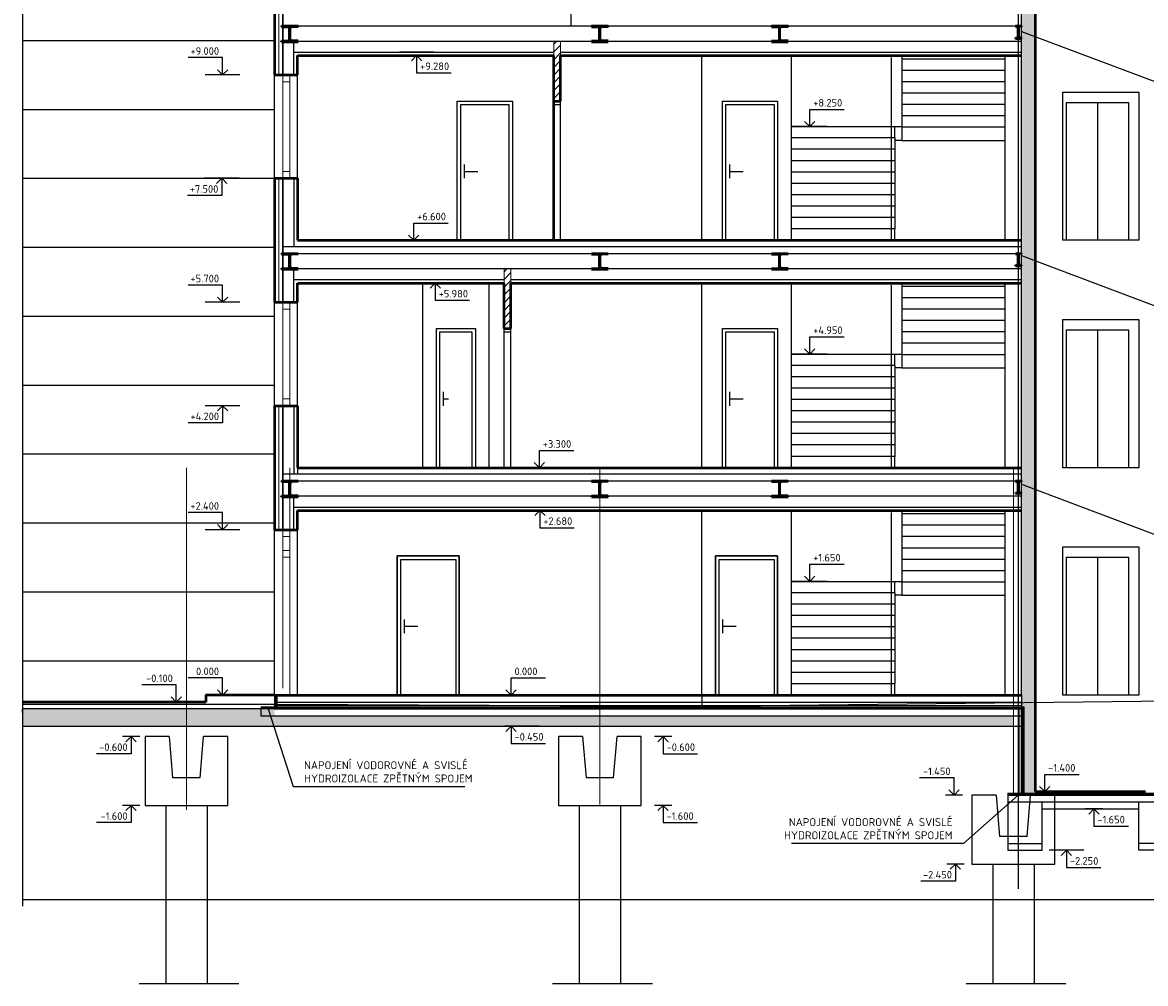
# Model space of a CAD drawing. Header units: millimetres. Extents: x -102634 to 407724, y -68883 to 155589.
# Tile 42 of 80: x 83065 to 99362, y 132598 to 146542. Entities that reach past the tile are written whole.
import ezdxf
from ezdxf.enums import TextEntityAlignment as Align
from ezdxf.lldxf.tags import DXFTag

# ---------------------------------------------------------------- set-up
doc = ezdxf.new("R2010")
doc.units = ezdxf.units.MM
doc.header["$LTSCALE"] = 20
doc.linetypes.add('IZOLACE_VODOTESNA_0.5', pattern=[30, 15, -15])
for name, color, linetype, lineweight in [('CKIZOLACE', 7, 'Continuous', 18), ('CKOKNA', 7, 'Continuous', 18), ('CKRASTR', 7, 'DASHDOT', 18), ('CKSCHODY_POHLED', 7, 'Continuous', 25), ('CKSTENY_PODROVINOU', 7, 'Continuous', 25), ('CKSTENY_REZ', 7, 'Continuous', 50), ('CKTEXTY_MALE', 8, 'Continuous', 18), ('CSPROFILY_REZY', 7, 'Continuous', 50), ('pohledy', 7, 'Continuous', 25), ('srafy', 7, 'Continuous', 18)]:
    doc.layers.add(name, color=color, linetype=linetype, lineweight=lineweight)
doc.layers.add('CKKOTY_VYS', color=8, linetype='Continuous', lineweight=25, plot=False)
doc.styles.get("Standard").update_dxf_attribs({"font": 'isocpeur.ttf'})
tags = doc.linetypes.add('DASHDOT', pattern=[25.4, 12.7, -6.35, 0, -6.35]).pattern_tags.tags
tags[10:11] = [DXFTag(74, 4), DXFTag(75, 0), DXFTag(340, '0'), DXFTag(46, 0.0), DXFTag(50, 0.0), DXFTag(44, 0.0), DXFTag(45, 0.0)]
tags[8:9] = [DXFTag(74, 4), DXFTag(75, 0), DXFTag(340, '0'), DXFTag(46, 0.0), DXFTag(50, 0.0), DXFTag(44, 0.0), DXFTag(45, 0.0)]
tags[6:7] = [DXFTag(74, 4), DXFTag(75, 0), DXFTag(340, '0'), DXFTag(46, 0.0), DXFTag(50, 0.0), DXFTag(44, 0.0), DXFTag(45, 0.0)]
tags[4:5] = [DXFTag(74, 4), DXFTag(75, 0), DXFTag(340, '0'), DXFTag(46, 0.0), DXFTag(50, 0.0), DXFTag(44, 0.0), DXFTag(45, 0.0)]
tags = doc.linetypes.add('DASHED', pattern=[19.05, 12.7, -6.35]).pattern_tags.tags
tags[6:7] = [DXFTag(74, 4), DXFTag(75, 0), DXFTag(340, '0'), DXFTag(46, 0.0), DXFTag(50, 0.0), DXFTag(44, 0.0), DXFTag(45, 0.0)]
tags[4:5] = [DXFTag(74, 4), DXFTag(75, 0), DXFTag(340, '0'), DXFTag(46, 0.0), DXFTag(50, 0.0), DXFTag(44, 0.0), DXFTag(45, 0.0)]
tags = doc.linetypes.add('DOT', pattern=[6.35, 0, -6.35]).pattern_tags.tags
tags[6:7] = [DXFTag(74, 4), DXFTag(75, 0), DXFTag(340, '0'), DXFTag(46, 0.0), DXFTag(50, 0.0), DXFTag(44, 0.0), DXFTag(45, 0.0)]
tags[4:5] = [DXFTag(74, 4), DXFTag(75, 0), DXFTag(340, '0'), DXFTag(46, 0.0), DXFTag(50, 0.0), DXFTag(44, 0.0), DXFTag(45, 0.0)]
doc.linetypes.add('IZOLACE_POLYSTYREN_EXPANDOVANY', pattern='A,1,[224,CADKON.SHX,S=0.01,R=0,X=-0.5,Y=-1.74],-2', length=3)
doc.linetypes.add('IZOLACE_PROTIOTRESOVA', pattern='A,0.001,[219,CADKON.SHX,S=1,R=0,X=0,Y=0],-1,[219,CADKON.SHX,S=1,R=180,X=1,Y=0],-1', length=2.001)
doc.linetypes.add('IZOLACE_TEPELNA_U', pattern='A,0.00254,-2.54,[216,CADKON.SHX,S=2.54,R=0,X=-2.54,Y=0],-15.24,[216,CADKON.SHX,S=2.54,R=180,X=2.54,Y=0],-2.54', length=20.32254)
tags = doc.linetypes.add('PRERUSENI', pattern='A,60,[100,CADKON.SHX,S=2.5,R=0,X=0,Y=0],-10', length=70).pattern_tags.tags
tags[12:13] = [DXFTag(74, 4), DXFTag(75, 0), DXFTag(340, '0'), DXFTag(46, 0.0), DXFTag(50, 0.0), DXFTag(44, 0.0), DXFTag(45, 0.0)]
doc.dimstyles.new('CADKON$7', dxfattribs={"dimscale": 100, "dimtxt": 2.5, "dimasz": 2.5, "dimexe": 1.8, "dimexo": 5, "dimgap": 0.6, "dimtad": 1, "dimrnd": 1, "dimtxsty": 'Standard', "dimblk1": 'OBLIQUE', "dimblk2": 'OBLIQUE', "dimsah": 1, "dimcen": 2.5, "dimadec": 1, "dimazin": 2, "dimtfac": 1, "dimtdec": 4, "dimtix": 1, "dimtmove": 0, "dimatfit": 3, "dimldrblk": 'DOTSMALL', "dimfxl": 5, "dimfxlon": 1, "dimtfill": 1, "dimtolj": 1, "dimarcsym": 0})

# ---------------------------------------------------------------- blocks, each defined once
blk = doc.blocks.new('*U663')
at = {"color": 0, "linetype": 'ByBlock', "lineweight": -2}
blk.add_lwpolyline([(-1.5, 1.5), (0, 0), (1.5, 1.5), (0, 0), (0, 5), (10, 5)], dxfattribs=at)
blk = doc.blocks.new('*U664')
at = {"color": 0, "linetype": 'ByBlock', "lineweight": -2}
blk.add_lwpolyline([(-1.5, 1.5), (0, 0), (1.5, 1.5), (0, 0), (0, 5), (10, 5)], dxfattribs=at)
blk = doc.blocks.new('*U706')
at = {"color": 0, "linetype": 'ByBlock', "lineweight": -2}
blk.add_lwpolyline([(-1.5, -1.5), (0, 0), (1.5, -1.5), (0, 0), (0, -5), (10, -5)], dxfattribs=at)
blk = doc.blocks.new('*U631')
at = {"layer": 'pohledy'}
for p, q in [((450, 2020), (-450, 2020)), ((-450, 2020), (-450, 0)), ((450, 0), (450, 2020)), ((-450, 0), (450, 0))]:
    blk.add_line(p, q, dxfattribs=at)
blk = doc.blocks.new('*U715')
at = {"color": 0, "linetype": 'ByBlock', "lineweight": -2}
blk.add_lwpolyline([(-1.5, 1.5), (0, 0), (1.5, 1.5), (0, 0), (0, 5), (10, 5)], dxfattribs=at)
blk = doc.blocks.new('*U714')
at = {"color": 0, "linetype": 'ByBlock', "lineweight": -2}
blk.add_lwpolyline([(-1.5, 1.5), (0, 0), (1.5, 1.5), (0, 0), (0, 5), (10, 5)], dxfattribs=at)
blk = doc.blocks.new('CK_S_EXT_HEAHEA240')
at = {"transparency": 33554687}
for p, q in [((-120, 115), (120, 115)), ((-120, 115), (-120, 103)), ((-120, 103), (-24.75, 103)), ((-3.75, -82), (-3.75, 82)), ((3.75, -82), (3.75, 82)), ((120, 103), (24.75, 103)), ((120, 115), (120, 103)), ((-120, -115), (-120, -103)), ((-120, -103), (-24.75, -103)), ((-120, -115), (120, -115)), ((120, -103), (24.75, -103)), ((120, -115), (120, -103))]:
    blk.add_line(p, q, dxfattribs=at)
for centre, start, end in [((-24.75, 82), 0, 90), ((24.75, 82), 90, 180), ((-24.75, -82), 270, 0), ((24.75, -82), 180, 270)]:
    blk.add_arc(centre, 21, start, end, dxfattribs=at)
blk = doc.blocks.new('*U772')
at = {"color": 0, "linetype": 'ByBlock', "lineweight": -2}
blk.add_lwpolyline([(-1.5, -1.5), (0, 0), (1.5, -1.5), (0, 0), (0, -5), (10, -5)], dxfattribs=at)
blk = doc.blocks.new('*U773')
at = {"color": 0, "linetype": 'ByBlock', "lineweight": -2}
blk.add_lwpolyline([(-1.5, -1.5), (0, 0), (1.5, -1.5), (0, 0), (0, -5), (10, -5)], dxfattribs=at)
blk = doc.blocks.new('*U713')
at = {"color": 0, "linetype": 'ByBlock', "lineweight": -2}
blk.add_lwpolyline([(-1.5, 1.5), (0, 0), (1.5, 1.5), (0, 0), (0, 5), (10, 5)], dxfattribs=at)
blk = doc.blocks.new('*U712')
at = {"color": 0, "linetype": 'ByBlock', "lineweight": -2}
blk.add_lwpolyline([(-1.5, 1.5), (0, 0), (1.5, 1.5), (0, 0), (0, 5), (10, 5)], dxfattribs=at)
blk = doc.blocks.new('*U718')
at = {"color": 0, "linetype": 'ByBlock', "lineweight": -2}
blk.add_lwpolyline([(-1.5, -1.5), (0, 0), (1.5, -1.5), (0, 0), (0, -5), (10, -5)], dxfattribs=at)
blk = doc.blocks.new('*U711')
at = {"color": 0, "linetype": 'ByBlock', "lineweight": -2}
blk.add_lwpolyline([(-1.5, 1.5), (0, 0), (1.5, 1.5), (0, 0), (0, 5), (10, 5)], dxfattribs=at)
blk = doc.blocks.new('*U717')
at = {"color": 0, "linetype": 'ByBlock', "lineweight": -2}
blk.add_lwpolyline([(-1.5, -1.5), (0, 0), (1.5, -1.5), (0, 0), (0, -5), (10, -5)], dxfattribs=at)
blk = doc.blocks.new('*U665')
at = {"color": 0, "linetype": 'ByBlock', "lineweight": -2}
blk.add_lwpolyline([(-1.5, 1.5), (0, 0), (1.5, 1.5), (0, 0), (0, 5), (10, 5)], dxfattribs=at)
blk = doc.blocks.new('*U705')
at = {"color": 0, "linetype": 'ByBlock', "lineweight": -2}
blk.add_lwpolyline([(-1.5, -1.5), (0, 0), (1.5, -1.5), (0, 0), (0, -5), (10, -5)], dxfattribs=at)
blk = doc.blocks.new('*U671')
at = {"color": 0, "linetype": 'ByBlock', "lineweight": -2}
blk.add_lwpolyline([(-1.5, 1.5), (0, 0), (1.5, 1.5), (0, 0), (0, 5), (10, 5)], dxfattribs=at)
blk = doc.blocks.new('*U670')
at = {"color": 0, "linetype": 'ByBlock', "lineweight": -2}
blk.add_lwpolyline([(-1.5, 1.5), (0, 0), (1.5, 1.5), (0, 0), (0, 5), (10, 5)], dxfattribs=at)
blk = doc.blocks.new('*U669')
at = {"color": 0, "linetype": 'ByBlock', "lineweight": -2}
blk.add_lwpolyline([(-1.5, 1.5), (0, 0), (1.5, 1.5), (0, 0), (0, 5), (10, 5)], dxfattribs=at)
blk = doc.blocks.new('*U668')
at = {"color": 0, "linetype": 'ByBlock', "lineweight": -2}
blk.add_lwpolyline([(-1.5, 1.5), (0, 0), (1.5, 1.5), (0, 0), (0, 5), (10, 5)], dxfattribs=at)
blk = doc.blocks.new('CK_S_EXT_IPEIPE180')
for p, q in [((-45.5, 90), (45.5, 90)), ((-45.5, 90), (-45.5, 82)), ((-45.5, 82), (-11.65, 82)), ((-2.65, -73), (-2.65, 73)), ((2.65, -73), (2.65, 73)), ((45.5, 82), (11.65, 82)), ((45.5, 90), (45.5, 82)), ((-45.5, -90), (-45.5, -82)), ((-45.5, -82), (-11.65, -82)), ((-45.5, -90), (45.5, -90)), ((45.5, -82), (11.65, -82)), ((45.5, -90), (45.5, -82))]:
    blk.add_line(p, q)
for centre, start, end in [((-11.65, 73), 0, 90), ((11.65, 73), 90, 180), ((-11.65, -73), 270, 0), ((11.65, -73), 180, 270)]:
    blk.add_arc(centre, 9, start, end)
blk = doc.blocks.new('*U887')
at = {"color": 0, "linetype": 'ByBlock', "lineweight": -2}
blk.add_lwpolyline([(-1.5, -1.5), (0, 0), (1.5, -1.5), (0, 0), (0, -5), (10, -5)], dxfattribs=at)
blk = doc.blocks.new('*U889')
at = {"color": 0, "linetype": 'ByBlock', "lineweight": -2}
blk.add_lwpolyline([(-1.5, 1.5), (0, 0), (1.5, 1.5), (0, 0), (0, 5), (10, 5)], dxfattribs=at)
blk = doc.blocks.new('*U890')
at = {"color": 0, "linetype": 'ByBlock', "lineweight": -2}
blk.add_lwpolyline([(-1.5, -1.5), (0, 0), (1.5, -1.5), (0, 0), (0, -5), (10, -5)], dxfattribs=at)
blk = doc.blocks.new('*U893')
at = {"color": 0, "linetype": 'ByBlock', "lineweight": -2}
blk.add_lwpolyline([(-1.5, -1.5), (0, 0), (1.5, -1.5), (0, 0), (0, -5), (10, -5)], dxfattribs=at)
blk = doc.blocks.new('*U894')
at = {"color": 0, "linetype": 'ByBlock', "lineweight": -2}
blk.add_lwpolyline([(-1.5, -1.5), (0, 0), (1.5, -1.5), (0, 0), (0, -5), (10, -5)], dxfattribs=at)
blk = doc.blocks.new('*U895')
at = {"color": 0, "linetype": 'ByBlock', "lineweight": -2}
blk.add_lwpolyline([(-1.5, -1.5), (0, 0), (1.5, -1.5), (0, 0), (0, -5), (10, -5)], dxfattribs=at)
blk = doc.blocks.new('*U896')
at = {"color": 0, "linetype": 'ByBlock', "lineweight": -2}
blk.add_lwpolyline([(-1.5, -1.5), (0, 0), (1.5, -1.5), (0, 0), (0, -5), (10, -5)], dxfattribs=at)
blk = doc.blocks.new('_OBLIQUE')
at = {"color": 0, "linetype": 'ByBlock', "transparency": 33554687}
blk.add_line((-0.5, -0.5), (0.5, 0.5), dxfattribs=at)
blk = doc.blocks.new('*U771')
at = {"color": 0, "linetype": 'ByBlock', "lineweight": -2}
blk.add_lwpolyline([(-1.5, -1.5), (0, 0), (1.5, -1.5), (0, 0), (0, -5), (10, -5)], dxfattribs=at)

msp = doc.modelspace()

# ---------------------------------------------------------------- hatches: boundary and pattern name
at = {"layer": 'srafy'}
h = msp.add_hatch(dxfattribs=at)
h.set_pattern_fill('BETON-PERLITBETON', color=256, scale=25, style=0)
h.set_pattern_definition([(45, (0, 25622.1), (-70.71068, 70.71068), []), (45, (70.71, 25622.1), (-70.71068, 70.71068), [25, -75]), (135, (123.74, 25639.78), (-70.71068, -70.71068), [50, -50]), (0, (88.39, 25675.14), (70.710678, 70.710678), [35.35534, -106.06602]), (90, (123.744, 25639.78), (-70.710678, 70.710678), [35.35534, -106.06602])])
h.paths.add_polyline_path([(97764, 150182), (97564, 150182), (97564, 135332), (97764, 135332)])
h = msp.add_hatch(dxfattribs=at)
h.set_pattern_fill('ANSI31', color=256, scale=25, style=0)
h.paths.add_polyline_path([(90774, 146062), (90774, 145402), (90874, 145402), (90874, 146062), (90874, 146112), (90774, 146112)])
h.paths.add_polyline_path([(90054, 142762), (90054, 142102), (90154, 142102), (90154, 142762), (90154, 142812), (90054, 142812)])
h.paths.add_polyline_path([(90054, 142972), (90154, 142972), (90154, 142812), (90054, 142812)], flags=0)
h.paths.add_polyline_path([(90774, 146272), (90874, 146272), (90874, 146112), (90774, 146112)], flags=0)
h = msp.add_hatch(dxfattribs=at)
h.set_pattern_fill('AR-CONC', color=256, style=0)
h.set_pattern_definition([(50, (0, 25622.1), (182.18467, -15.93909), [19.05, -209.55]), (355, (0, 25622.1), (-35.24283, 191.05664), [15.24, -167.64]), (100.451, (15.18, 25620.78), (146.9425, 175.11669), [16.19, -178.09]), (46.1842, (0, 25672.9), (271.07904, -42.04233), [28.575, -314.325]), (96.6356, (22.6, 25669.4), (237.40423, 247.42556), [24.285, -267.135]), (351.184, (0, 25672.9), (237.4046, 247.4251), [22.86, -251.46]), (21, (25.4, 25660.2), (151.61488, -102.26552), [19.05, -209.55]), (326, (25.4, 25660.2), (61.80203, 184.18797), [15.24, -167.64]), (71.4514, (38.03, 25651.68), (213.4165, 81.92286), [16.19, -178.09]), (37.5, (0, 25622.104), (3.088603, 84.55504), [0, -165.608, 0, -170.18, 0, -168.275]), (7.5, (0, 25622.1), (66.81966, 100.180575), [0, -97.028, 0, -161.798, 0, -64.135]), (327.5, (-56.64, 25622.104), (135.590595, -5.728744), [0, -63.5, 0, -198.12, 0, -262.89]), (317.5, (-82.04, 25622.1), (148.12918, 25.42649), [0, -82.55, 0, -131.572, 0, -186.69])])
h.paths.add_polyline_path([(92047, 136420), (92047, 136695), (92212, 136695), (92212, 136420)], flags=24)
h.paths.add_polyline_path([(85444, 136582), (85444, 136332), (91444, 136332), (91444, 136482), (86724, 136482), (86724, 136582)])
h.paths.add_polyline_path([(91444, 136482), (97444, 136482), (97444, 136332), (91444, 136332)])
h.paths.add_polyline_path([(85444, 136332), (85444, 136582), (83065, 136582), (83065, 136332)])

# ---------------------------------------------------------------- linework, layer by layer
at = {"layer": 'CKIZOLACE'}
for p, q in [((86724, 136612), (86524, 136612)), ((86724, 136682), (97564, 136682)), ((97514, 136612), (97514, 135332)), ((97514, 136612), (97564, 136612)), ((97364, 135362), (99764, 135362)), ((97364, 135362), (97364, 135332)), ((97514, 135332), (97564, 135332))]:
    msp.add_line(p, q, dxfattribs=at)
at = {"layer": 'CKIZOLACE', "linetype": 'IZOLACE_POLYSTYREN_EXPANDOVANY', "ltscale": 3}
for points in [[(86784, 147452), (86784, 145782)], [(86784, 144282), (86784, 142482)], [(86784, 140982), (86784, 139182)]]:
    msp.add_lwpolyline(points, dxfattribs=at)
at = {"layer": 'CKIZOLACE', "linetype": 'IZOLACE_VODOTESNA_0.5'}
for points in [[(86739, 136782, 30, 30, 0), (86739, 136597, 30, 30, 0), (97579, 136597, 30, 30, 0), (97579, 135347, 30, 30, 0), (99549, 135347, 30, 30, 0), (99549, 136597, 30, 30, 0), (103649, 136597, 30, 30, 0), (103649, 136782, 0, 0, 0)], [(86724, 136597, 30, 30, 0), (86524, 136597, 0, 0, 0)], [(97364, 135347, 30, 30, 0), (99764, 135347, 0, 0, 0)]]:
    msp.add_lwpolyline(points, format="xyseb", dxfattribs=at)
at = {"layer": 'CKIZOLACE', "linetype": 'IZOLACE_TEPELNA_U', "ltscale": 0.492126}
msp.add_lwpolyline([(86724, 136632), (97564, 136632)], dxfattribs=at)
at = {"layer": 'CKIZOLACE', "linetype": 'IZOLACE_PROTIOTRESOVA', "ltscale": 2.5}
msp.add_lwpolyline([(97539, 136612), (97539, 135332)], dxfattribs=at)
at = {"layer": 'CKKOTY_VYS'}
for p, q in [((89035, 146112), (88535, 146112)), ((86218, 145782), (85718, 145782)), ((94740, 145032), (94240, 145032)), ((86208, 144282), (85708, 144282)), ((88993, 143382), (88493, 143382)), ((89304, 142762), (88804, 142762)), ((86218, 142482), (85718, 142482)), ((94740, 141732), (94240, 141732)), ((86218, 140982), (85718, 140982)), ((90816, 140082), (90316, 140082)), ((90823, 139462), (90323, 139462)), ((86218, 139182), (85718, 139182)), ((94740, 138432), (94240, 138432)), ((86218, 136782), (85718, 136782)), ((90405, 136782), (89905, 136782)), ((85136, 136682), (84636, 136682)), ((90565, 136332), (90065, 136332)), ((84766, 136182), (84516, 136182)), ((92487, 136182), (92237, 136182)), ((96708, 135332), (96458, 135332)), ((98322, 135382), (97822, 135382)), ((84766, 135182), (84516, 135182)), ((92487, 135182), (92237, 135182)), ((98739, 135132), (98489, 135132)), ((98465, 134532), (97965, 134532)), ((96728, 134332), (96478, 134332))]:
    msp.add_line(p, q, dxfattribs=at)
at = {"layer": 'CKOKNA'}
for p, q in [((86844, 145682), (86844, 145782)), ((86944, 145682), (86944, 145782)), ((86844, 144382), (86844, 145682)), ((86844, 145682), (86944, 145682)), ((86944, 144382), (86944, 145682)), ((86844, 144382), (86944, 144382)), ((86844, 144382), (86844, 144282)), ((86944, 144382), (86944, 144282)), ((86844, 142382), (86844, 142482)), ((86944, 142382), (86944, 142482)), ((86844, 141082), (86844, 142382)), ((86844, 142382), (86944, 142382)), ((86944, 141082), (86944, 142382)), ((86844, 141082), (86944, 141082)), ((86844, 141082), (86844, 140982)), ((86944, 141082), (86944, 140982)), ((86844, 139082), (86844, 139182)), ((86944, 139082), (86944, 139182)), ((86844, 136882), (86844, 139082)), ((86844, 139082), (86944, 139082)), ((86944, 136882), (86944, 139082)), ((86844, 138882), (86944, 138882)), ((86844, 138782), (86944, 138782))]:
    msp.add_line(p, q, dxfattribs=at)
at = {"layer": 'CKRASTR'}
for p, q in [((85444, 135120), (85444, 140082)), ((86944, 136782), (86944, 140082)), ((91444, 135195), (91444, 140082)), ((97444, 135326), (97444, 140082))]:
    msp.add_line(p, q, dxfattribs=at)
at = {"layer": 'CKSCHODY_POHLED'}
for p, q in [((95824, 146062), (95824, 145743)), ((95824, 145743), (95824, 145578)), ((95824, 145578), (95824, 145413)), ((95824, 145413), (95824, 145248)), ((95824, 145248), (95824, 145083)), ((95824, 145083), (95824, 144832)), ((94224, 145032), (95724, 145032)), ((95724, 145032), (95824, 145032)), ((95724, 144867), (95724, 145032)), ((95724, 144867), (94224, 144867)), ((95724, 144867), (95724, 144702)), ((95824, 144832), (95724, 144832)), ((95824, 144832), (97324, 144832)), ((95724, 144702), (94224, 144702)), ((95724, 144702), (95724, 144537)), ((95724, 144537), (94224, 144537)), ((95724, 144537), (95724, 144372)), ((95724, 144372), (94224, 144372)), ((95724, 144372), (95724, 144207)), ((95724, 144207), (94224, 144207)), ((95724, 144207), (95724, 144042)), ((95724, 144042), (94224, 144042)), ((95724, 144042), (95724, 143877)), ((95724, 143877), (94224, 143877)), ((95724, 143877), (95724, 143712)), ((95724, 143712), (94224, 143712)), ((95724, 143712), (95724, 143547)), ((95724, 143547), (94224, 143547)), ((95724, 143382), (95724, 143547)), ((95824, 142762), (95824, 142443)), ((95824, 142443), (95824, 142278)), ((95824, 142278), (95824, 142113)), ((95824, 142113), (95824, 141948)), ((95824, 141948), (95824, 141783)), ((94224, 141732), (95724, 141732)), ((95724, 141732), (95824, 141732)), ((95724, 141567), (95724, 141732)), ((95824, 141783), (95824, 141532)), ((95724, 141567), (94224, 141567)), ((95724, 141567), (95724, 141402)), ((95824, 141532), (95724, 141532)), ((95824, 141532), (97324, 141532)), ((95724, 141402), (94224, 141402)), ((95724, 141402), (95724, 141237)), ((95724, 141237), (94224, 141237)), ((95724, 141237), (95724, 141072)), ((95724, 141072), (94224, 141072)), ((95724, 141072), (95724, 140907)), ((95724, 140907), (94224, 140907)), ((95724, 140907), (95724, 140742)), ((95724, 140742), (94224, 140742)), ((95724, 140742), (95724, 140577)), ((95724, 140577), (94224, 140577)), ((95724, 140577), (95724, 140412)), ((95724, 140412), (94224, 140412)), ((95724, 140412), (95724, 140247)), ((95724, 140247), (94224, 140247)), ((95724, 140082), (95724, 140247)), ((95824, 139462), (95824, 139143)), ((95824, 139143), (95824, 138978)), ((95824, 138978), (95824, 138813)), ((95824, 138813), (95824, 138648)), ((95824, 138648), (95824, 138483)), ((94224, 138432), (95724, 138432)), ((95724, 138267), (95724, 138432)), ((95724, 138432), (95824, 138432)), ((95824, 138483), (95824, 138232)), ((95724, 138267), (94224, 138267)), ((95724, 138267), (95724, 138102)), ((95824, 138232), (95724, 138232)), ((95824, 138232), (97324, 138232)), ((95724, 138102), (94224, 138102)), ((95724, 138102), (95724, 137937)), ((95724, 137937), (94224, 137937)), ((95724, 137937), (95724, 137772)), ((95724, 137772), (94224, 137772)), ((95724, 137772), (95724, 137607)), ((95724, 137607), (94224, 137607)), ((95724, 137607), (95724, 137442)), ((95724, 137442), (94224, 137442)), ((95724, 137442), (95724, 137277)), ((95724, 137277), (94224, 137277)), ((95724, 137277), (95724, 137112)), ((95724, 137112), (94224, 137112)), ((95724, 137112), (95724, 136947)), ((95724, 136947), (94224, 136947)), ((95724, 136782), (95724, 136947)), ((95724, 136782), (94224, 136782))]:
    msp.add_line(p, q, dxfattribs=at)
at = {"layer": 'CKSTENY_PODROVINOU'}
for p, q in [((86844, 147452), (86844, 145782)), ((86844, 145782), (86724, 145782)), ((86844, 144282), (86724, 144282)), ((86844, 144282), (86844, 142482)), ((86844, 142482), (86724, 142482)), ((86774, 140982), (86724, 140982)), ((86844, 140982), (86724, 140982)), ((86844, 140982), (86844, 139182)), ((86774, 139182), (86724, 139182)), ((86844, 139182), (86724, 139182)), ((86754, 136782), (86724, 136782)), ((86724, 136782), (86724, 136582)), ((86754, 136782), (86754, 136612)), ((83065, 136552), (83065, 136582)), ((83065, 136532), (83065, 136582)), ((86724, 136602), (86724, 136582)), ((86724, 136582), (97564, 136582)), ((86754, 136612), (97594, 136612)), ((97564, 136582), (97564, 135332)), ((97594, 136612), (97594, 135362)), ((97564, 135332), (99564, 135332)), ((97594, 135362), (99534, 135362))]:
    msp.add_line(p, q, dxfattribs=at)
at = {"layer": 'CKSTENY_REZ'}
for p, q in [((86724, 147452), (86724, 145782)), ((97764, 140082), (97764, 146896)), ((87054, 146062), (90774, 146062)), ((87054, 145782), (87054, 146062)), ((90774, 143382), (90774, 146062)), ((90774, 145402), (90774, 146062)), ((90874, 146062), (97564, 146062)), ((90874, 145402), (90874, 146062)), ((86724, 145782), (87054, 145782)), ((90774, 145402), (90874, 145402)), ((86724, 144282), (86724, 142482)), ((86724, 144282), (87054, 144282)), ((87054, 144282), (87054, 143382)), ((87054, 143382), (97564, 143382)), ((87054, 142762), (90054, 142762)), ((87054, 142482), (87054, 142762)), ((90054, 142102), (90054, 142762)), ((90154, 142762), (97564, 142762)), ((90154, 142102), (90154, 142762)), ((86724, 142482), (87054, 142482)), ((90054, 142102), (90154, 142102)), ((86724, 140982), (86724, 139182)), ((86724, 140982), (87054, 140982)), ((87054, 140982), (87054, 140082)), ((87054, 140082), (97564, 140082)), ((97764, 135382), (97764, 140082)), ((87054, 139462), (97564, 139462)), ((87054, 139182), (87054, 139462)), ((87054, 139182), (87054, 139462)), ((86724, 139182), (87054, 139182)), ((85724, 136782), (85724, 136682)), ((86724, 136782), (85724, 136782)), ((86724, 136782), (97564, 136782)), ((85724, 136682), (83065, 136682)), ((97764, 135382), (99364, 135382))]:
    msp.add_line(p, q, dxfattribs=at)
at = {"layer": 'Defpoints'}
msp.add_line((91029, 146492), (91029, 146802), dxfattribs=at)
at = {"layer": 'Defpoints', "color": 2}
msp.add_line((104895, 133811), (83065, 133811), dxfattribs=at)
at = {"layer": 'pohledy', "linetype": 'PRERUSENI'}
for p, q in [((83065, 153904), (83065, 133719)), ((97516, 150157), (97516, 133972)), ((84758, 132598), (86207, 132598)), ((90758, 132598), (92207, 132598)), ((96758, 132598), (98207, 132598))]:
    msp.add_line(p, q, dxfattribs=at)
at = {"layer": 'pohledy'}
for p, q in [((86844, 145782), (86844, 146857)), ((97564, 140082), (97564, 146833)), ((86844, 146492), (97564, 146492)), ((87004, 145782), (87004, 146262)), ((87064, 146272), (97564, 146272)), ((87004, 146112), (90774, 146112)), ((90874, 146112), (97564, 146112)), ((92924, 143382), (92924, 146062)), ((94224, 143382), (94224, 146062)), ((95674, 143382), (95674, 146032)), ((97324, 144832), (97324, 146062)), ((97324, 143382), (97324, 146062)), ((95824, 146017), (97324, 146017)), ((86724, 144282), (86724, 145782)), ((87054, 144282), (87054, 145782)), ((95824, 145852), (97324, 145852)), ((95824, 145687), (97324, 145687)), ((90774, 143382), (90774, 145402)), ((90874, 143382), (90874, 145402)), ((95824, 145522), (97324, 145522)), ((98664, 145382), (98664, 143382)), ((90774, 145352), (90874, 145352)), ((95824, 145357), (97324, 145357)), ((95824, 145192), (97324, 145192)), ((95824, 145027), (97324, 145027)), ((89474, 144482), (89474, 144282)), ((93324, 144482), (93324, 144282)), ((86844, 142482), (86844, 144282)), ((87004, 144282), (87004, 143292)), ((89474, 144382), (89674, 144382)), ((93324, 144382), (93524, 144382)), ((86724, 140082), (86724, 143382)), ((86844, 143292), (97564, 143292)), ((97564, 140082), (97564, 143382)), ((97764, 140082), (97764, 143382)), ((86844, 143192), (97564, 143192)), ((87004, 142482), (87004, 142962)), ((87064, 142972), (97564, 142972)), ((87004, 142812), (90054, 142812)), ((90154, 142812), (97564, 142812)), ((88874, 140082), (88874, 142762)), ((88874, 140082), (88874, 142762)), ((89833, 142762), (89833, 140082)), ((92924, 140082), (92924, 142762)), ((94224, 140082), (94224, 142762)), ((95674, 140082), (95674, 142732)), ((95824, 142717), (97324, 142717)), ((97324, 141532), (97324, 142762)), ((97324, 140082), (97324, 142762)), ((86724, 140982), (86724, 142482)), ((87054, 140982), (87054, 142482)), ((95824, 142552), (97324, 142552)), ((95824, 142387), (97324, 142387)), ((95824, 142222), (97324, 142222)), ((90054, 140082), (90054, 142102)), ((90054, 142052), (90154, 142052)), ((90154, 140082), (90154, 142102)), ((95824, 142057), (97324, 142057)), ((98664, 142082), (98664, 140082)), ((95824, 141892), (97324, 141892)), ((95824, 141727), (97324, 141727)), ((89171, 141182), (89171, 140982)), ((93324, 141182), (93324, 140982)), ((86844, 139182), (86844, 140982)), ((87004, 140982), (87004, 139992)), ((89171, 141082), (89248, 141082)), ((93324, 141082), (93524, 141082)), ((87054, 140082), (87054, 139992)), ((97564, 136782), (97564, 140082)), ((97564, 136782), (97564, 140082)), ((97564, 136782), (97564, 140082)), ((97764, 136782), (97764, 140082)), ((97764, 136782), (97764, 140082)), ((86844, 139992), (97564, 139992)), ((86844, 139892), (97564, 139892)), ((87064, 139672), (97564, 139672)), ((87004, 139182), (87004, 139662)), ((87004, 139512), (97564, 139512)), ((92924, 136782), (92924, 139462)), ((94224, 136782), (94224, 139462)), ((95674, 136782), (95674, 139432)), ((95824, 139417), (97324, 139417)), ((97324, 136782), (97324, 139462)), ((86724, 136782), (86724, 139182)), ((87054, 136782), (87054, 139182)), ((95824, 139252), (97324, 139252)), ((95824, 139087), (97324, 139087)), ((95824, 138922), (97324, 138922)), ((95824, 138757), (97324, 138757)), ((98664, 138782), (98664, 136782)), ((95824, 138592), (97324, 138592)), ((95824, 138427), (97324, 138427)), ((88604, 137882), (88604, 137682)), ((93224, 137882), (93224, 137682)), ((88604, 137782), (88804, 137782)), ((93224, 137782), (93424, 137782)), ((83065, 137282), (86724, 137282)), ((97564, 136782), (97564, 136582)), ((86724, 136582), (83065, 136582)), ((86524, 136582), (86524, 136482)), ((86724, 136682), (97564, 136682)), ((86524, 136482), (97564, 136482)), ((83065, 136332), (97564, 136332)), ((97364, 135332), (97364, 134532)), ((97364, 135332), (97564, 135332)), ((97764, 135382), (97764, 135332)), ((97364, 135232), (99764, 135232)), ((97864, 134532), (97864, 135232)), ((97864, 135132), (99264, 135132)), ((99264, 134532), (99264, 135232)), ((97364, 134632), (97864, 134632)), ((99764, 134632), (99264, 134632)), ((97364, 134532), (97864, 134532)), ((99764, 134532), (99264, 134532))]:
    msp.add_line(p, q, dxfattribs=at)
at = {"layer": 'pohledy', "linetype": 'DOT'}
for p, q in [((83065, 146282), (86724, 146282)), ((83065, 145282), (86724, 145282)), ((83065, 144282), (86724, 144282)), ((83065, 143282), (86724, 143282)), ((83065, 142282), (86724, 142282)), ((83065, 141282), (86724, 141282)), ((83065, 140282), (86724, 140282)), ((83065, 139282), (86724, 139282)), ((83065, 138282), (86724, 138282))]:
    msp.add_line(p, q, dxfattribs=at)
at = {"layer": 'pohledy', "color": 4}
msp.add_line((92924, 136782), (92924, 136622), dxfattribs=at)
at = {"layer": 'pohledy', "linetype": 'DASHED'}
for p, q in [((85194, 136182), (84844, 136182)), ((84844, 136182), (84844, 135182)), ((85194, 136182), (85244, 135582)), ((85644, 135582), (85694, 136182)), ((86044, 136182), (85694, 136182)), ((86044, 135182), (86044, 136182)), ((90844, 136182), (90844, 135182)), ((91194, 136182), (90844, 136182)), ((91194, 136182), (91244, 135582)), ((91644, 135582), (91694, 136182)), ((92044, 136182), (91694, 136182)), ((92044, 135182), (92044, 136182)), ((85644, 135582), (85244, 135582)), ((91644, 135582), (91244, 135582)), ((96844, 135332), (96844, 134332)), ((97194, 135332), (96844, 135332)), ((97194, 135332), (97244, 134732)), ((97644, 134732), (97694, 135332)), ((98044, 135332), (97694, 135332)), ((97744, 135332), (97944, 135332)), ((98044, 134332), (98044, 135332)), ((84844, 135182), (86044, 135182)), ((85144, 135182), (85144, 132598)), ((85744, 135182), (85744, 132598)), ((90844, 135182), (92044, 135182)), ((91144, 135182), (91144, 132598)), ((91744, 135182), (91744, 132598)), ((97644, 134732), (97244, 134732)), ((96844, 134332), (98044, 134332)), ((97144, 134332), (97144, 132598)), ((97744, 134332), (97744, 132598))]:
    msp.add_line(p, q, dxfattribs=at)
at = {"layer": 'pohledy'}
for points in [[(89374, 145402), (90174, 145402), (90174, 143382), (89374, 143382)], [(93224, 145402), (94024, 145402), (94024, 143382), (93224, 143382)], [(99264, 143382), (98164, 143382), (98164, 145532), (99264, 145532)], [(99114, 143382), (98214, 143382), (98214, 145382), (99114, 145382)], [(89424, 145352), (90124, 145352), (90124, 143382), (89424, 143382)], [(93274, 145352), (93974, 145352), (93974, 143382), (93274, 143382)], [(99264, 140082), (98164, 140082), (98164, 142232), (99264, 142232)], [(89071, 142102), (89637, 142102), (89637, 140082), (89071, 140082)], [(89121, 142052), (89587, 142052), (89587, 140082), (89121, 140082)], [(93224, 142102), (94024, 142102), (94024, 140082), (93224, 140082)], [(93274, 142052), (93974, 142052), (93974, 140082), (93274, 140082)], [(99114, 140082), (98214, 140082), (98214, 142082), (99114, 142082)], [(99264, 136782), (98164, 136782), (98164, 138932), (99264, 138932)], [(88504, 138802), (89404, 138802), (89404, 136782), (88504, 136782)], [(88554, 138752), (89354, 138752), (89354, 136782), (88554, 136782)], [(93124, 138802), (94024, 138802), (94024, 136782), (93124, 136782)], [(93174, 138752), (93974, 138752), (93974, 136782), (93174, 136782)], [(99114, 136782), (98214, 136782), (98214, 138782), (99114, 138782)]]:
    msp.add_lwpolyline(points, close=True, dxfattribs=at)
at = {"layer": 'pohledy', "linetype": 'DASHED'}
msp.add_lwpolyline([(83065, 136652), (86754, 136652), (92924, 136622), (99727, 136702), (103664, 136922), (108012, 136954)], dxfattribs=at)
at = {"layer": 'srafy'}
for p, q in [((90774, 146062), (90774, 146272)), ((90874, 146062), (90874, 146272)), ((90054, 142762), (90054, 142972)), ((90154, 142762), (90154, 142972))]:
    msp.add_line(p, q, dxfattribs=at)

# ---------------------------------------------------------------- block references
at = {"layer": 'CKKOTY_VYS'}
ref = msp.add_blockref('*U711', (85968, 145782), dxfattribs=dict(at, xscale=-50, yscale=50, zscale=50))
ref.add_attrib('Výška', '+9.000', dxfattribs={"layer": '0', "color": 0, "linetype": 'ByBlock', "lineweight": -2, "height": 110}).set_placement((85918, 146072), align=Align.RIGHT)
ref = msp.add_blockref('*U771', (88785, 146062), dxfattribs=dict(at, xscale=50, yscale=50, zscale=50))
ref.add_attrib('Výška', '+9.280', (88835, 145852), dxfattribs={"layer": '0', "color": 0, "linetype": 'ByBlock', "lineweight": -2, "height": 110})
ref = msp.add_blockref('*U668', (94490, 145032), dxfattribs=dict(at, xscale=50, yscale=50, zscale=50))
ref.add_attrib('Výška', '+8.250', (94540, 145322), dxfattribs={"layer": '0', "color": 0, "linetype": 'ByBlock', "lineweight": -2, "height": 110})
ref = msp.add_blockref('*U717', (85958, 144282), dxfattribs=dict(at, xscale=-50, yscale=50, zscale=50))
ref.add_attrib('Výška', '+7.500', dxfattribs={"layer": '0', "color": 0, "linetype": 'ByBlock', "lineweight": -2, "height": 110}).set_placement((85908, 144072), align=Align.RIGHT)
ref = msp.add_blockref('*U665', (88743, 143382), dxfattribs=dict(at, xscale=50, yscale=50, zscale=50))
ref.add_attrib('Výška', '+6.600', (88793, 143672), dxfattribs={"layer": '0', "color": 0, "linetype": 'ByBlock', "lineweight": -2, "height": 110})
ref = msp.add_blockref('*U712', (85968, 142482), dxfattribs=dict(at, xscale=-50, yscale=50, zscale=50))
ref.add_attrib('Výška', '+5.700', dxfattribs={"layer": '0', "color": 0, "linetype": 'ByBlock', "lineweight": -2, "height": 110}).set_placement((85918, 142772), align=Align.RIGHT)
ref = msp.add_blockref('*U772', (89054, 142762), dxfattribs=dict(at, xscale=50, yscale=50, zscale=50))
ref.add_attrib('Výška', '+5.980', (89104, 142552), dxfattribs={"layer": '0', "color": 0, "linetype": 'ByBlock', "lineweight": -2, "height": 110})
ref = msp.add_blockref('*U669', (94490, 141732), dxfattribs=dict(at, xscale=50, yscale=50, zscale=50))
ref.add_attrib('Výška', '+4.950', (94540, 142022), dxfattribs={"layer": '0', "color": 0, "linetype": 'ByBlock', "lineweight": -2, "height": 110})
ref = msp.add_blockref('*U718', (85968, 140982), dxfattribs=dict(at, xscale=-50, yscale=50, zscale=50))
ref.add_attrib('Výška', '+4.200', dxfattribs={"layer": '0', "color": 0, "linetype": 'ByBlock', "lineweight": -2, "height": 110}).set_placement((85918, 140772), align=Align.RIGHT)
ref = msp.add_blockref('*U664', (90566, 140082), dxfattribs=dict(at, xscale=50, yscale=50, zscale=50))
ref.add_attrib('Výška', '+3.300', (90616, 140372), dxfattribs={"layer": '0', "color": 0, "linetype": 'ByBlock', "lineweight": -2, "height": 110})
ref = msp.add_blockref('*U713', (85968, 139182), dxfattribs=dict(at, xscale=-50, yscale=50, zscale=50))
ref.add_attrib('Výška', '+2.400', dxfattribs={"layer": '0', "color": 0, "linetype": 'ByBlock', "lineweight": -2, "height": 110}).set_placement((85918, 139472), align=Align.RIGHT)
ref = msp.add_blockref('*U773', (90573, 139462), dxfattribs=dict(at, xscale=50, yscale=50, zscale=50))
ref.add_attrib('Výška', '+2.680', (90623, 139252), dxfattribs={"layer": '0', "color": 0, "linetype": 'ByBlock', "lineweight": -2, "height": 110})
ref = msp.add_blockref('*U670', (94490, 138432), dxfattribs=dict(at, xscale=50, yscale=50, zscale=50))
ref.add_attrib('Výška', '+1.650', (94540, 138722), dxfattribs={"layer": '0', "color": 0, "linetype": 'ByBlock', "lineweight": -2, "height": 110})
ref = msp.add_blockref('*U715', (85297, 136682), dxfattribs=dict(at, xscale=-50, yscale=50, zscale=50))
ref.add_attrib('Výška', '-0.100', dxfattribs={"layer": '0', "color": 0, "linetype": 'ByBlock', "lineweight": -2, "height": 110}).set_placement((85247, 136972), align=Align.RIGHT)
ref = msp.add_blockref('*U714', (85968, 136782), dxfattribs=dict(at, xscale=-50, yscale=50, zscale=50))
ref.add_attrib('Výška', '0.000', dxfattribs={"layer": '0', "color": 0, "linetype": 'ByBlock', "lineweight": -2, "height": 110}).set_placement((85918, 137072), align=Align.RIGHT)
ref = msp.add_blockref('*U663', (90155, 136782), dxfattribs=dict(at, xscale=50, yscale=50, zscale=50))
ref.add_attrib('Výška', '0.000', (90205, 137072), dxfattribs={"layer": '0', "color": 0, "linetype": 'ByBlock', "lineweight": -2, "height": 110})
ref = msp.add_blockref('*U706', (90155, 136332), dxfattribs=dict(at, xscale=50, yscale=50, zscale=50))
ref.add_attrib('Výška', '-0.450', (90205, 136122), dxfattribs={"layer": '0', "color": 0, "linetype": 'ByBlock', "lineweight": -2, "height": 110})
ref = msp.add_blockref('*U893', (84641, 136182), dxfattribs=dict(at, xscale=-50, yscale=50, zscale=50))
ref.add_attrib('Výška', '-0.600', dxfattribs={"layer": '0', "color": 0, "linetype": 'ByBlock', "lineweight": -2, "height": 110}).set_placement((84591, 135972), align=Align.RIGHT)
ref = msp.add_blockref('*U895', (92362, 136182), dxfattribs=dict(at, xscale=50, yscale=50, zscale=50))
ref.add_attrib('Výška', '-0.600', (92412, 135972), dxfattribs={"layer": '0', "color": 0, "linetype": 'ByBlock', "lineweight": -2, "height": 110})
ref = msp.add_blockref('*U671', (97899, 135382), dxfattribs=dict(at, xscale=50, yscale=50, zscale=50))
ref.add_attrib('Výška', '-1.400', (97949, 135672), dxfattribs={"layer": '0', "color": 0, "linetype": 'ByBlock', "lineweight": -2, "height": 110})
ref = msp.add_blockref('*U889', (96583, 135332), dxfattribs=dict(at, xscale=-50, yscale=50, zscale=50))
ref.add_attrib('Výška', '-1.450', dxfattribs={"layer": '0', "color": 0, "linetype": 'ByBlock', "lineweight": -2, "height": 110}).set_placement((96533, 135622), align=Align.RIGHT)
ref = msp.add_blockref('*U894', (84641, 135182), dxfattribs=dict(at, xscale=-50, yscale=50, zscale=50))
ref.add_attrib('Výška', '-1.600', dxfattribs={"layer": '0', "color": 0, "linetype": 'ByBlock', "lineweight": -2, "height": 110}).set_placement((84591, 134972), align=Align.RIGHT)
ref = msp.add_blockref('*U896', (92362, 135182), dxfattribs=dict(at, xscale=50, yscale=50, zscale=50))
ref.add_attrib('Výška', '-1.600', (92412, 134972), dxfattribs={"layer": '0', "color": 0, "linetype": 'ByBlock', "lineweight": -2, "height": 110})
ref = msp.add_blockref('*U887', (98614, 135132), dxfattribs=dict(at, xscale=50, yscale=50, zscale=50))
ref.add_attrib('Výška', '-1.650', (98664, 134922), dxfattribs={"layer": '0', "color": 0, "linetype": 'ByBlock', "lineweight": -2, "height": 110})
ref = msp.add_blockref('*U705', (98215, 134532), dxfattribs=dict(at, xscale=50, yscale=50, zscale=50))
ref.add_attrib('Výška', '-2.250', (98265, 134322), dxfattribs={"layer": '0', "color": 0, "linetype": 'ByBlock', "lineweight": -2, "height": 110})
ref = msp.add_blockref('*U890', (96603, 134332), dxfattribs=dict(at, xscale=-50, yscale=50, zscale=50))
ref.add_attrib('Výška', '-2.450', dxfattribs={"layer": '0', "color": 0, "linetype": 'ByBlock', "lineweight": -2, "height": 110}).set_placement((96553, 134122), align=Align.RIGHT)
at = {"layer": 'CSPROFILY_REZY'}
for name, p in [('CK_S_EXT_HEAHEA240', (86944, 146377)), ('CK_S_EXT_HEAHEA240', (91444, 146377)), ('CK_S_EXT_HEAHEA240', (94054, 146377)), ('CK_S_EXT_IPEIPE180', (97519, 146402)), ('CK_S_EXT_HEAHEA240', (86944, 143077)), ('CK_S_EXT_HEAHEA240', (91444, 143077)), ('CK_S_EXT_HEAHEA240', (94054, 143077)), ('CK_S_EXT_IPEIPE180', (97519, 143102)), ('CK_S_EXT_HEAHEA240', (86944, 139777)), ('CK_S_EXT_HEAHEA240', (91444, 139777)), ('CK_S_EXT_HEAHEA240', (94054, 139777)), ('CK_S_EXT_IPEIPE180', (97519, 139802))]:
    msp.add_blockref(name, p, dxfattribs=at)
at = {"layer": 'pohledy'}
for p in [(88954, 136782), (93574, 136782)]:
    msp.add_blockref('*U631', p, dxfattribs=at)

# ---------------------------------------------------------------- texts
at = {"layer": 'CKTEXTY_MALE', "char_height": 115}
for insert, attachment_point in [((87152, 135516), 7), ((96561, 134691), 9)]:
    msp.add_mtext('NAPOJENÍ VODOROVNÉ A SVISLÉ\\PHYDROIZOLACE ZPĚTNÝM SPOJEM', dxfattribs=dict(at, insert=insert, attachment_point=attachment_point))

# ---------------------------------------------------------------- leaders
at = {"layer": 'CKTEXTY_MALE'}
for points in [[(97564, 146411), (99935, 145519)], [(97562, 143160), (99932, 142268)], [(97562, 139841), (99932, 138948)]]:
    msp.add_leader(points, dimstyle='CADKON$7', override={"dimscale": 50, "dimtxt": 2.3, "dimasz": 2, "dimfxl": 1, "dimfxlon": 0}, dxfattribs=at)
at = {"layer": 'CKTEXTY_MALE', "annotation_type": 0, "has_hookline": 1, "text_width": 2334}
for points, hookline_direction in [([(86624, 136597), (86992, 135456), (87092, 135456)], 0), ([(97516, 135332), (96721, 134631), (96621, 134631)], 1)]:
    msp.add_leader(points, dimstyle='CADKON$7', override={"dimtxt": 2.3, "dimasz": 1}, dxfattribs=dict(at, hookline_direction=hookline_direction))

doc.saveas('drawing.dxf')
